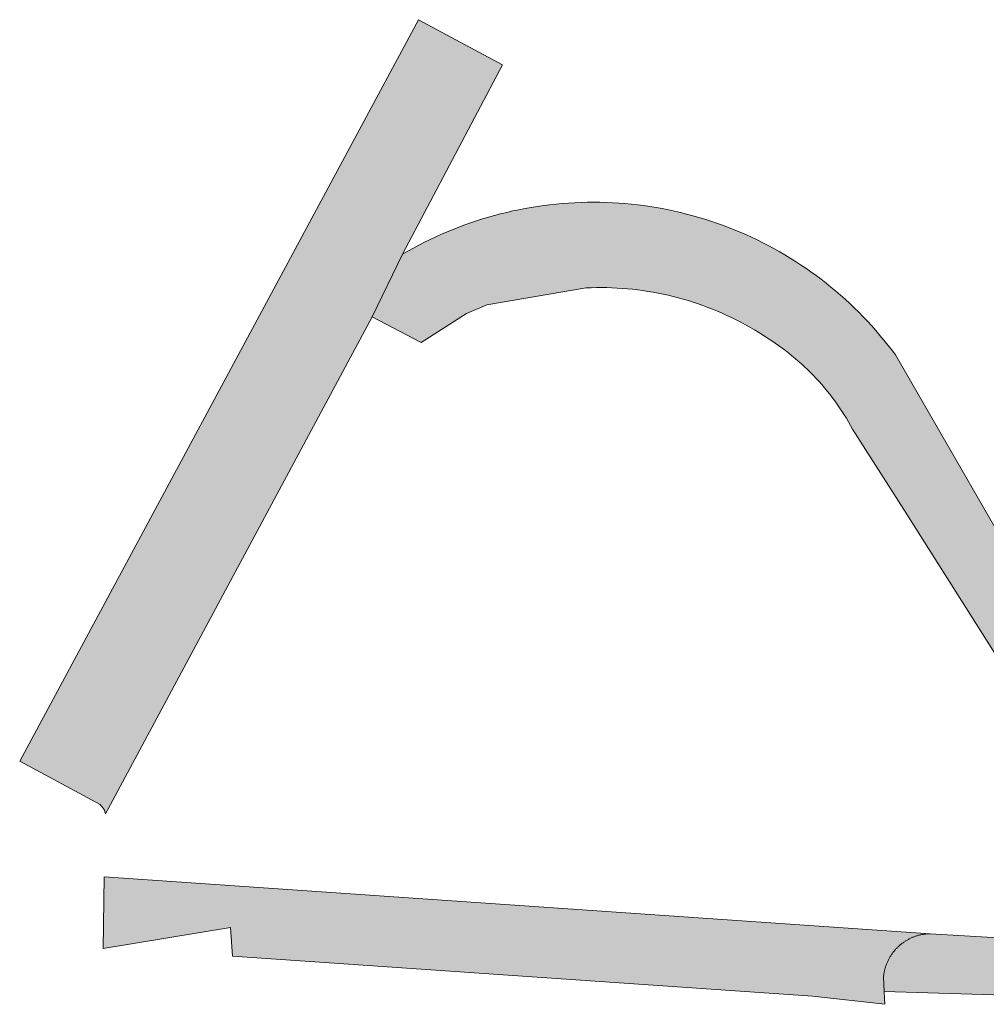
# Model space of a CAD drawing. Extents: x 97094 to 109644, y 463509 to 471969.
# Tile 165 of 256: x 102731 to 102774, y 469080 to 469124. Entities that reach past the tile are written whole.
import ezdxf

# ---------------------------------------------------------------- set-up
doc = ezdxf.new("R2010")
doc.units = 0
doc.layers.add('109 Onkruidbestrijding elementen', color=6, linetype='Continuous', lineweight=20, true_color=0xff00ff)

msp = doc.modelspace()

# ---------------------------------------------------------------- hatches: boundary and pattern name
at = {"layer": '109 Onkruidbestrijding elementen', "true_color": 0xff00ff}
for points in [[(102748.498, 469113.23), (102752.944, 469121.646), (102749.209, 469123.647), (102731.491, 469090.721), (102735.065, 469088.793), (102735.239, 469088.575), (102735.3, 469088.388), (102747.151, 469110.447), (102748.498, 469113.23)], [(102776.992, 469097.34), (102770.402, 469108.758), (102770.235, 469108.981), (102770.064, 469109.2), (102769.89, 469109.417), (102769.712, 469109.631), (102769.53, 469109.842), (102769.345, 469110.05), (102769.156, 469110.255), (102768.964, 469110.457), (102768.769, 469110.655), (102768.571, 469110.85), (102768.369, 469111.042), (102768.164, 469111.23), (102767.956, 469111.415), (102767.745, 469111.597), (102767.531, 469111.774), (102767.314, 469111.949), (102767.094, 469112.119), (102766.871, 469112.286), (102766.646, 469112.45), (102766.418, 469112.609), (102766.187, 469112.765), (102765.953, 469112.916), (102765.718, 469113.064), (102765.479, 469113.208), (102765.239, 469113.348), (102764.996, 469113.484), (102764.751, 469113.616), (102764.503, 469113.743), (102764.254, 469113.867), (102764.002, 469113.986), (102763.749, 469114.102), (102763.494, 469114.212), (102763.236, 469114.319), (102762.978, 469114.421), (102762.717, 469114.519), (102762.455, 469114.613), (102762.191, 469114.702), (102761.926, 469114.787), (102761.66, 469114.868), (102761.392, 469114.944), (102761.123, 469115.015), (102760.853, 469115.082), (102760.581, 469115.145), (102760.309, 469115.203), (102760.036, 469115.256), (102759.762, 469115.305), (102759.487, 469115.349), (102759.212, 469115.389), (102758.936, 469115.424), (102758.659, 469115.454), (102758.382, 469115.48), (102758.104, 469115.501), (102757.826, 469115.518), (102757.548, 469115.53), (102757.27, 469115.537), (102756.992, 469115.54), (102756.713, 469115.538), (102756.435, 469115.531), (102756.157, 469115.52), (102755.879, 469115.504), (102755.601, 469115.484), (102755.324, 469115.459), (102755.047, 469115.429), (102754.771, 469115.394), (102754.496, 469115.355), (102754.221, 469115.312), (102753.946, 469115.264), (102753.673, 469115.211), (102753.401, 469115.154), (102753.129, 469115.092), (102752.859, 469115.026), (102752.59, 469114.955), (102752.322, 469114.88), (102752.055, 469114.8), (102751.79, 469114.716), (102751.526, 469114.627), (102751.264, 469114.534), (102751.003, 469114.437), (102750.744, 469114.335), (102750.486, 469114.229), (102750.231, 469114.119), (102749.977, 469114.004), (102749.725, 469113.886), (102749.475, 469113.763), (102749.228, 469113.636), (102748.982, 469113.505), (102748.739, 469113.369), (102748.498, 469113.23), (102747.151, 469110.447), (102749.326, 469109.314), (102751.34, 469110.603), (102752.243, 469110.979), (102756.656, 469111.737), (102756.886, 469111.746), (102757.115, 469111.751), (102757.345, 469111.752), (102757.575, 469111.749), (102757.804, 469111.742), (102758.034, 469111.731), (102758.263, 469111.716), (102758.492, 469111.698), (102758.721, 469111.675), (102758.949, 469111.649), (102759.177, 469111.618), (102759.404, 469111.584), (102759.631, 469111.546), (102759.857, 469111.504), (102760.082, 469111.458), (102760.306, 469111.408), (102760.529, 469111.355), (102760.752, 469111.297), (102760.973, 469111.236), (102761.194, 469111.171), (102761.413, 469111.102), (102761.631, 469111.03), (102761.848, 469110.953), (102762.063, 469110.873), (102762.277, 469110.79), (102762.49, 469110.703), (102762.701, 469110.612), (102762.91, 469110.517), (102763.118, 469110.419), (102763.324, 469110.318), (102763.528, 469110.212), (102763.731, 469110.104), (102763.931, 469109.992), (102764.13, 469109.876), (102764.327, 469109.758), (102764.521, 469109.635), (102764.714, 469109.51), (102764.904, 469109.381), (102765.058, 469109.278), (102765.21, 469109.173), (102765.36, 469109.065), (102765.508, 469108.954), (102765.655, 469108.841), (102765.799, 469108.726), (102765.941, 469108.608), (102766.082, 469108.487), (102766.22, 469108.364), (102766.356, 469108.239), (102766.49, 469108.112), (102766.622, 469107.982), (102766.752, 469107.85), (102766.879, 469107.716), (102767.004, 469107.579), (102767.127, 469107.441), (102767.247, 469107.301), (102767.365, 469107.158), (102767.481, 469107.013), (102767.594, 469106.867), (102767.704, 469106.719), (102767.812, 469106.568), (102767.917, 469106.416), (102768.02, 469106.262), (102768.12, 469106.107), (102768.217, 469105.949), (102768.312, 469105.791), (102768.404, 469105.63), (102768.493, 469105.468), (102770.776, 469101.898), (102775.649, 469094.201), (102775.633, 469094.232), (102775.618, 469094.263), (102775.603, 469094.295), (102775.589, 469094.326), (102775.575, 469094.358), (102775.561, 469094.39), (102775.549, 469094.423), (102775.537, 469094.455), (102775.525, 469094.488), (102775.514, 469094.521), (102775.503, 469094.554), (102775.493, 469094.587), (102775.484, 469094.621), (102775.475, 469094.654), (102775.467, 469094.688), (102775.459, 469094.722), (102775.452, 469094.756), (102775.445, 469094.79), (102775.439, 469094.824), (102775.434, 469094.859), (102775.429, 469094.893), (102775.425, 469094.928), (102775.421, 469094.962), (102775.418, 469094.997), (102775.415, 469095.031), (102775.413, 469095.066), (102775.412, 469095.101), (102775.411, 469095.136), (102775.411, 469095.17), (102775.411, 469095.205), (102775.412, 469095.24), (102775.413, 469095.275), (102775.415, 469095.309), (102775.418, 469095.344), (102775.421, 469095.379), (102775.425, 469095.413), (102775.43, 469095.448), (102775.434, 469095.482), (102775.44, 469095.516), (102775.446, 469095.551), (102775.453, 469095.585), (102775.46, 469095.619), (102775.468, 469095.653), (102775.476, 469095.686), (102775.485, 469095.72), (102775.495, 469095.753), (102775.505, 469095.787), (102775.515, 469095.82), (102775.527, 469095.853), (102775.538, 469095.885), (102775.551, 469095.918), (102775.563, 469095.95), (102775.577, 469095.982), (102775.591, 469096.014), (102775.605, 469096.046), (102775.62, 469096.077), (102775.635, 469096.108), (102775.651, 469096.139), (102775.668, 469096.17), (102775.685, 469096.2), (102775.702, 469096.23), (102775.72, 469096.26), (102775.739, 469096.289), (102775.758, 469096.318), (102775.777, 469096.347), (102775.797, 469096.376), (102775.818, 469096.404), (102775.839, 469096.432), (102775.86, 469096.459), (102775.882, 469096.486), (102775.904, 469096.513), (102775.927, 469096.539), (102775.95, 469096.565), (102775.973, 469096.591), (102775.997, 469096.616), (102776.022, 469096.641), (102776.047, 469096.665), (102776.072, 469096.689), (102776.097, 469096.712), (102776.123, 469096.735), (102776.15, 469096.758), (102776.177, 469096.78), (102776.204, 469096.802), (102776.231, 469096.823), (102776.259, 469096.844), (102776.287, 469096.864), (102776.316, 469096.884), (102776.345, 469096.904), (102776.374, 469096.923), (102776.403, 469096.941), (102776.433, 469096.959), (102776.452, 469096.972), (102776.992, 469097.34)], [(102769.923, 469079.926), (102769.908, 469080.193), (102769.891, 469080.491), (102769.867, 469081.125), (102769.87, 469081.16), (102769.874, 469081.195), (102769.878, 469081.229), (102769.883, 469081.264), (102769.889, 469081.299), (102769.895, 469081.333), (102769.902, 469081.368), (102769.909, 469081.402), (102769.917, 469081.436), (102769.925, 469081.47), (102769.934, 469081.504), (102769.943, 469081.538), (102769.953, 469081.571), (102769.964, 469081.605), (102769.975, 469081.638), (102769.987, 469081.671), (102769.999, 469081.704), (102770.012, 469081.736), (102770.025, 469081.769), (102770.039, 469081.801), (102770.053, 469081.833), (102770.068, 469081.864), (102770.084, 469081.896), (102770.1, 469081.927), (102770.116, 469081.958), (102770.133, 469081.989), (102770.151, 469082.019), (102770.169, 469082.049), (102770.187, 469082.079), (102770.206, 469082.108), (102770.226, 469082.137), (102770.246, 469082.166), (102770.266, 469082.194), (102770.287, 469082.223), (102770.308, 469082.25), (102770.33, 469082.278), (102770.352, 469082.305), (102770.375, 469082.331), (102770.398, 469082.358), (102770.422, 469082.384), (102770.446, 469082.409), (102770.47, 469082.434), (102770.495, 469082.459), (102770.52, 469082.483), (102770.546, 469082.507), (102770.572, 469082.53), (102770.598, 469082.553), (102770.625, 469082.576), (102770.652, 469082.598), (102770.68, 469082.62), (102770.708, 469082.641), (102770.736, 469082.662), (102770.765, 469082.682), (102770.794, 469082.702), (102770.823, 469082.721), (102770.852, 469082.74), (102770.882, 469082.758), (102770.912, 469082.776), (102770.943, 469082.793), (102770.974, 469082.81), (102771.005, 469082.826), (102771.036, 469082.842), (102771.067, 469082.857), (102771.099, 469082.872), (102771.131, 469082.886), (102771.163, 469082.9), (102771.196, 469082.913), (102771.229, 469082.925), (102771.262, 469082.938), (102771.295, 469082.949), (102771.328, 469082.96), (102771.361, 469082.97), (102771.395, 469082.98), (102771.429, 469082.989), (102771.463, 469082.998), (102771.497, 469083.006), (102771.531, 469083.014), (102771.565, 469083.021), (102771.6, 469083.027), (102771.634, 469083.033), (102771.669, 469083.038), (102771.704, 469083.043), (102771.738, 469083.047), (102771.773, 469083.051), (102771.808, 469083.054), (102771.843, 469083.056), (102771.878, 469083.058), (102771.913, 469083.059), (102771.948, 469083.06), (102735.243, 469085.59), (102735.196, 469082.4), (102740.858, 469083.337), (102740.939, 469082.062), (102741.593, 469082.02), (102766.715, 469080.288), (102769.923, 469079.926)], [(102779.144, 469080.21), (102779.151, 469080.244), (102779.157, 469080.279), (102779.162, 469080.314), (102779.167, 469080.348), (102779.172, 469080.383), (102779.175, 469080.418), (102779.179, 469080.453), (102779.181, 469080.488), (102779.183, 469080.523), (102779.185, 469080.558), (102779.186, 469080.593), (102779.186, 469080.628), (102779.186, 469080.663), (102779.185, 469080.698), (102779.184, 469080.733), (102779.182, 469080.768), (102779.179, 469080.803), (102779.176, 469080.838), (102779.172, 469080.873), (102779.168, 469080.908), (102779.163, 469080.943), (102779.158, 469080.977), (102779.152, 469081.012), (102779.145, 469081.046), (102779.138, 469081.081), (102779.13, 469081.115), (102779.122, 469081.149), (102779.113, 469081.183), (102779.104, 469081.217), (102779.094, 469081.251), (102779.083, 469081.284), (102779.072, 469081.317), (102779.06, 469081.35), (102779.048, 469081.383), (102779.035, 469081.416), (102779.022, 469081.448), (102779.008, 469081.481), (102778.994, 469081.513), (102778.979, 469081.545), (102778.964, 469081.576), (102778.948, 469081.607), (102778.932, 469081.638), (102778.915, 469081.669), (102778.897, 469081.7), (102778.879, 469081.73), (102778.861, 469081.76), (102778.842, 469081.789), (102778.823, 469081.818), (102778.803, 469081.847), (102778.782, 469081.876), (102778.762, 469081.904), (102778.74, 469081.932), (102778.718, 469081.96), (102778.696, 469081.987), (102778.674, 469082.013), (102778.651, 469082.04), (102778.627, 469082.066), (102778.603, 469082.092), (102778.579, 469082.117), (102778.554, 469082.142), (102778.529, 469082.166), (102778.503, 469082.19), (102778.477, 469082.214), (102778.451, 469082.237), (102778.424, 469082.26), (102778.397, 469082.282), (102778.37, 469082.304), (102778.342, 469082.325), (102778.314, 469082.346), (102778.285, 469082.366), (102778.256, 469082.386), (102778.227, 469082.406), (102778.197, 469082.425), (102778.168, 469082.443), (102778.138, 469082.461), (102778.107, 469082.479), (102778.076, 469082.496), (102778.045, 469082.512), (102778.014, 469082.528), (102777.983, 469082.544), (102777.951, 469082.558), (102777.919, 469082.573), (102777.887, 469082.587), (102777.854, 469082.6), (102777.822, 469082.613), (102777.789, 469082.625), (102777.756, 469082.637), (102777.722, 469082.648), (102777.689, 469082.659), (102777.655, 469082.669), (102777.622, 469082.678), (102777.588, 469082.687), (102777.554, 469082.695), (102777.519, 469082.703), (102777.485, 469082.711), (102777.451, 469082.717), (102777.416, 469082.723), (102777.381, 469082.729), (102777.347, 469082.734), (102777.312, 469082.738), (102777.277, 469082.742), (102771.948, 469083.06), (102771.913, 469083.059), (102771.878, 469083.058), (102771.843, 469083.056), (102771.808, 469083.054), (102771.773, 469083.051), (102771.738, 469083.047), (102771.704, 469083.043), (102771.669, 469083.038), (102771.634, 469083.033), (102771.6, 469083.027), (102771.565, 469083.021), (102771.531, 469083.014), (102771.497, 469083.006), (102771.463, 469082.998), (102771.429, 469082.989), (102771.395, 469082.98), (102771.361, 469082.97), (102771.328, 469082.96), (102771.295, 469082.949), (102771.262, 469082.938), (102771.229, 469082.925), (102771.196, 469082.913), (102771.163, 469082.9), (102771.131, 469082.886), (102771.099, 469082.872), (102771.067, 469082.857), (102771.036, 469082.842), (102771.005, 469082.826), (102770.974, 469082.81), (102770.943, 469082.793), (102770.912, 469082.776), (102770.882, 469082.758), (102770.852, 469082.74), (102770.823, 469082.721), (102770.794, 469082.702), (102770.765, 469082.682), (102770.736, 469082.662), (102770.708, 469082.641), (102770.68, 469082.62), (102770.652, 469082.598), (102770.625, 469082.576), (102770.598, 469082.553), (102770.572, 469082.53), (102770.546, 469082.507), (102770.52, 469082.483), (102770.495, 469082.459), (102770.47, 469082.434), (102770.446, 469082.409), (102770.422, 469082.384), (102770.398, 469082.358), (102770.375, 469082.331), (102770.352, 469082.305), (102770.33, 469082.278), (102770.308, 469082.25), (102770.287, 469082.223), (102770.266, 469082.194), (102770.246, 469082.166), (102770.226, 469082.137), (102770.206, 469082.108), (102770.187, 469082.079), (102770.169, 469082.049), (102770.151, 469082.019), (102770.133, 469081.989), (102770.116, 469081.958), (102770.1, 469081.927), (102770.084, 469081.896), (102770.068, 469081.864), (102770.053, 469081.833), (102770.039, 469081.801), (102770.025, 469081.769), (102770.012, 469081.736), (102769.999, 469081.704), (102769.987, 469081.671), (102769.975, 469081.638), (102769.964, 469081.605), (102769.953, 469081.571), (102769.943, 469081.538), (102769.934, 469081.504), (102769.925, 469081.47), (102769.917, 469081.436), (102769.909, 469081.402), (102769.902, 469081.368), (102769.895, 469081.333), (102769.889, 469081.299), (102769.883, 469081.264), (102769.878, 469081.229), (102769.874, 469081.195), (102769.87, 469081.16), (102769.867, 469081.125), (102769.891, 469080.491), (102779.144, 469080.21)]]:
    msp.add_hatch(color=6, dxfattribs=at).paths.add_polyline_path(points)

# ---------------------------------------------------------------- linework, layer by layer
at = {"layer": '109 Onkruidbestrijding elementen', "color": 3, "true_color": 0x00ff00}
for points in [[(102748.498, 469113.23), (102752.944, 469121.646), (102749.209, 469123.647), (102731.491, 469090.721), (102735.065, 469088.793), (102735.239, 469088.575), (102735.3, 469088.388), (102747.151, 469110.447), (102748.498, 469113.23)], [(102769.923, 469079.926), (102769.908, 469080.193), (102769.891, 469080.491), (102769.867, 469081.125), (102769.87, 469081.16), (102769.874, 469081.195), (102769.878, 469081.229), (102769.883, 469081.264), (102769.889, 469081.299), (102769.895, 469081.333), (102769.902, 469081.368), (102769.909, 469081.402), (102769.917, 469081.436), (102769.925, 469081.47), (102769.934, 469081.504), (102769.943, 469081.538), (102769.953, 469081.571), (102769.964, 469081.605), (102769.975, 469081.638), (102769.987, 469081.671), (102769.999, 469081.704), (102770.012, 469081.736), (102770.025, 469081.769), (102770.039, 469081.801), (102770.053, 469081.833), (102770.068, 469081.864), (102770.084, 469081.896), (102770.1, 469081.927), (102770.116, 469081.958), (102770.133, 469081.989), (102770.151, 469082.019), (102770.169, 469082.049), (102770.187, 469082.079), (102770.206, 469082.108), (102770.226, 469082.137), (102770.246, 469082.166), (102770.266, 469082.194), (102770.287, 469082.223), (102770.308, 469082.25), (102770.33, 469082.278), (102770.352, 469082.305), (102770.375, 469082.331), (102770.398, 469082.358), (102770.422, 469082.384), (102770.446, 469082.409), (102770.47, 469082.434), (102770.495, 469082.459), (102770.52, 469082.483), (102770.546, 469082.507), (102770.572, 469082.53), (102770.598, 469082.553), (102770.625, 469082.576), (102770.652, 469082.598), (102770.68, 469082.62), (102770.708, 469082.641), (102770.736, 469082.662), (102770.765, 469082.682), (102770.794, 469082.702), (102770.823, 469082.721), (102770.852, 469082.74), (102770.882, 469082.758), (102770.912, 469082.776), (102770.943, 469082.793), (102770.974, 469082.81), (102771.005, 469082.826), (102771.036, 469082.842), (102771.067, 469082.857), (102771.099, 469082.872), (102771.131, 469082.886), (102771.163, 469082.9), (102771.196, 469082.913), (102771.229, 469082.925), (102771.262, 469082.938), (102771.295, 469082.949), (102771.328, 469082.96), (102771.361, 469082.97), (102771.395, 469082.98), (102771.429, 469082.989), (102771.463, 469082.998), (102771.497, 469083.006), (102771.531, 469083.014), (102771.565, 469083.021), (102771.6, 469083.027), (102771.634, 469083.033), (102771.669, 469083.038), (102771.704, 469083.043), (102771.738, 469083.047), (102771.773, 469083.051), (102771.808, 469083.054), (102771.843, 469083.056), (102771.878, 469083.058), (102771.913, 469083.059), (102771.948, 469083.06), (102735.243, 469085.59), (102735.196, 469082.4), (102740.858, 469083.337), (102740.939, 469082.062), (102741.593, 469082.02), (102766.715, 469080.288), (102769.923, 469079.926)]]:
    msp.add_lwpolyline(points, close=True, dxfattribs=at)
for points in [[(102776.992, 469097.34), (102770.402, 469108.758), (102770.235, 469108.981), (102770.064, 469109.2), (102769.89, 469109.417), (102769.712, 469109.631), (102769.53, 469109.842), (102769.345, 469110.05), (102769.156, 469110.255), (102768.964, 469110.457), (102768.769, 469110.655), (102768.571, 469110.85), (102768.369, 469111.042), (102768.164, 469111.23), (102767.956, 469111.415), (102767.745, 469111.597), (102767.531, 469111.774), (102767.314, 469111.949), (102767.094, 469112.119), (102766.871, 469112.286), (102766.646, 469112.45), (102766.418, 469112.609), (102766.187, 469112.765), (102765.953, 469112.916), (102765.718, 469113.064), (102765.479, 469113.208), (102765.239, 469113.348), (102764.996, 469113.484), (102764.751, 469113.616), (102764.503, 469113.743), (102764.254, 469113.867), (102764.002, 469113.986), (102763.749, 469114.102), (102763.494, 469114.212), (102763.236, 469114.319), (102762.978, 469114.421), (102762.717, 469114.519), (102762.455, 469114.613), (102762.191, 469114.702), (102761.926, 469114.787), (102761.66, 469114.868), (102761.392, 469114.944), (102761.123, 469115.015), (102760.853, 469115.082), (102760.581, 469115.145), (102760.309, 469115.203), (102760.036, 469115.256), (102759.762, 469115.305), (102759.487, 469115.349), (102759.212, 469115.389), (102758.936, 469115.424), (102758.659, 469115.454), (102758.382, 469115.48), (102758.104, 469115.501), (102757.826, 469115.518), (102757.548, 469115.53), (102757.27, 469115.537), (102756.992, 469115.54), (102756.713, 469115.538), (102756.435, 469115.531), (102756.157, 469115.52), (102755.879, 469115.504), (102755.601, 469115.484), (102755.324, 469115.459), (102755.047, 469115.429), (102754.771, 469115.394), (102754.496, 469115.355), (102754.221, 469115.312), (102753.946, 469115.264), (102753.673, 469115.211), (102753.401, 469115.154), (102753.129, 469115.092), (102752.859, 469115.026), (102752.59, 469114.955), (102752.322, 469114.88), (102752.055, 469114.8), (102751.79, 469114.716), (102751.526, 469114.627), (102751.264, 469114.534), (102751.003, 469114.437), (102750.744, 469114.335), (102750.486, 469114.229), (102750.231, 469114.119), (102749.977, 469114.004), (102749.725, 469113.886), (102749.475, 469113.763), (102749.228, 469113.636), (102748.982, 469113.505), (102748.739, 469113.369), (102748.498, 469113.23), (102747.151, 469110.447), (102749.326, 469109.314), (102751.34, 469110.603), (102752.243, 469110.979), (102756.656, 469111.737), (102756.886, 469111.746), (102757.115, 469111.751), (102757.345, 469111.752), (102757.575, 469111.749), (102757.804, 469111.742), (102758.034, 469111.731), (102758.263, 469111.716), (102758.492, 469111.698), (102758.721, 469111.675), (102758.949, 469111.649), (102759.177, 469111.618), (102759.404, 469111.584), (102759.631, 469111.546), (102759.857, 469111.504), (102760.082, 469111.458), (102760.306, 469111.408), (102760.529, 469111.355), (102760.752, 469111.297), (102760.973, 469111.236), (102761.194, 469111.171), (102761.413, 469111.102), (102761.631, 469111.03), (102761.848, 469110.953), (102762.063, 469110.873), (102762.277, 469110.79), (102762.49, 469110.703), (102762.701, 469110.612), (102762.91, 469110.517), (102763.118, 469110.419), (102763.324, 469110.318), (102763.528, 469110.212), (102763.731, 469110.104), (102763.931, 469109.992), (102764.13, 469109.876), (102764.327, 469109.758), (102764.521, 469109.635), (102764.714, 469109.51), (102764.904, 469109.381), (102765.058, 469109.278), (102765.21, 469109.173), (102765.36, 469109.065), (102765.508, 469108.954), (102765.655, 469108.841), (102765.799, 469108.726), (102765.941, 469108.608), (102766.082, 469108.487), (102766.22, 469108.364), (102766.356, 469108.239), (102766.49, 469108.112), (102766.622, 469107.982), (102766.752, 469107.85), (102766.879, 469107.716), (102767.004, 469107.579), (102767.127, 469107.441), (102767.247, 469107.301), (102767.365, 469107.158), (102767.481, 469107.013), (102767.594, 469106.867), (102767.704, 469106.719), (102767.812, 469106.568), (102767.917, 469106.416), (102768.02, 469106.262), (102768.12, 469106.107), (102768.217, 469105.949), (102768.312, 469105.791), (102768.404, 469105.63), (102768.493, 469105.468), (102770.776, 469101.898), (102775.649, 469094.201)], [(102777.277, 469082.742), (102771.948, 469083.06), (102771.913, 469083.059), (102771.878, 469083.058), (102771.843, 469083.056), (102771.808, 469083.054), (102771.773, 469083.051), (102771.738, 469083.047), (102771.704, 469083.043), (102771.669, 469083.038), (102771.634, 469083.033), (102771.6, 469083.027), (102771.565, 469083.021), (102771.531, 469083.014), (102771.497, 469083.006), (102771.463, 469082.998), (102771.429, 469082.989), (102771.395, 469082.98), (102771.361, 469082.97), (102771.328, 469082.96), (102771.295, 469082.949), (102771.262, 469082.938), (102771.229, 469082.925), (102771.196, 469082.913), (102771.163, 469082.9), (102771.131, 469082.886), (102771.099, 469082.872), (102771.067, 469082.857), (102771.036, 469082.842), (102771.005, 469082.826), (102770.974, 469082.81), (102770.943, 469082.793), (102770.912, 469082.776), (102770.882, 469082.758), (102770.852, 469082.74), (102770.823, 469082.721), (102770.794, 469082.702), (102770.765, 469082.682), (102770.736, 469082.662), (102770.708, 469082.641), (102770.68, 469082.62), (102770.652, 469082.598), (102770.625, 469082.576), (102770.598, 469082.553), (102770.572, 469082.53), (102770.546, 469082.507), (102770.52, 469082.483), (102770.495, 469082.459), (102770.47, 469082.434), (102770.446, 469082.409), (102770.422, 469082.384), (102770.398, 469082.358), (102770.375, 469082.331), (102770.352, 469082.305), (102770.33, 469082.278), (102770.308, 469082.25), (102770.287, 469082.223), (102770.266, 469082.194), (102770.246, 469082.166), (102770.226, 469082.137), (102770.206, 469082.108), (102770.187, 469082.079), (102770.169, 469082.049), (102770.151, 469082.019), (102770.133, 469081.989), (102770.116, 469081.958), (102770.1, 469081.927), (102770.084, 469081.896), (102770.068, 469081.864), (102770.053, 469081.833), (102770.039, 469081.801), (102770.025, 469081.769), (102770.012, 469081.736), (102769.999, 469081.704), (102769.987, 469081.671), (102769.975, 469081.638), (102769.964, 469081.605), (102769.953, 469081.571), (102769.943, 469081.538), (102769.934, 469081.504), (102769.925, 469081.47), (102769.917, 469081.436), (102769.909, 469081.402), (102769.902, 469081.368), (102769.895, 469081.333), (102769.889, 469081.299), (102769.883, 469081.264), (102769.878, 469081.229), (102769.874, 469081.195), (102769.87, 469081.16), (102769.867, 469081.125), (102769.891, 469080.491), (102779.144, 469080.21)]]:
    msp.add_lwpolyline(points, dxfattribs=at)

doc.saveas('drawing.dxf')
